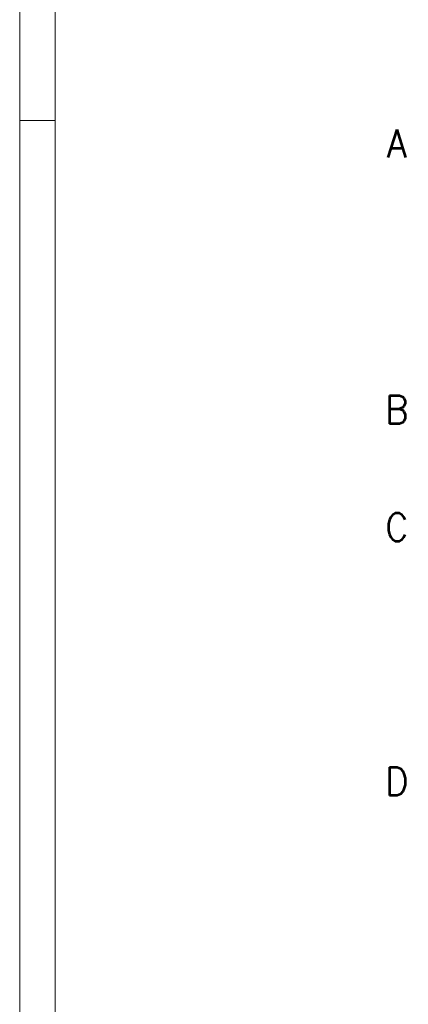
# Model space of a CAD drawing. Header units: metres. Extents: x -119 to 0, y 0 to 84.
# Tile 2 of 53: x -119 to -108, y 34 to 62. Entities that reach past the tile are written whole.
import ezdxf
from ezdxf.enums import TextEntityAlignment as Align

# ---------------------------------------------------------------- set-up
doc = ezdxf.new("R2010")
doc.units = ezdxf.units.M
doc.header["$MEASUREMENT"] = 0
doc.layers.add('Level 1', color=1, linetype='Continuous', lineweight=0)
doc.styles.add('Style-STANDARD', font='STANDARD.shx')

msp = doc.modelspace()

# ---------------------------------------------------------------- linework, layer by layer
at = {"layer": 'Level 1', "color": 1, "linetype": 'Continuous', "lineweight": 0}
for p, q in [((-118.896, 84.086), (-118.896, 0)), ((-118.89, 59.411), (-117.89, 59.411))]:
    msp.add_line(p, q, dxfattribs=at)
at = {"layer": 'Level 1', "color": 11, "linetype": 'Continuous', "lineweight": 0}
msp.add_line((-117.896, 1), (-117.896, 83.086), dxfattribs=at)

# ---------------------------------------------------------------- texts
at = {"layer": 'Level 1', "color": 11, "linetype": 'Continuous', "lineweight": 0, "style": 'Style-STANDARD'}
for s, p in [('A', (-108.248, 58.371)), ('B', (-108.248, 50.858)), ('C', (-108.248, 47.541)), ('D', (-108.248, 40.368))]:
    msp.add_text(s, height=0.795, dxfattribs=at).set_placement(p, align=Align.CENTER)

doc.saveas('drawing.dxf')
